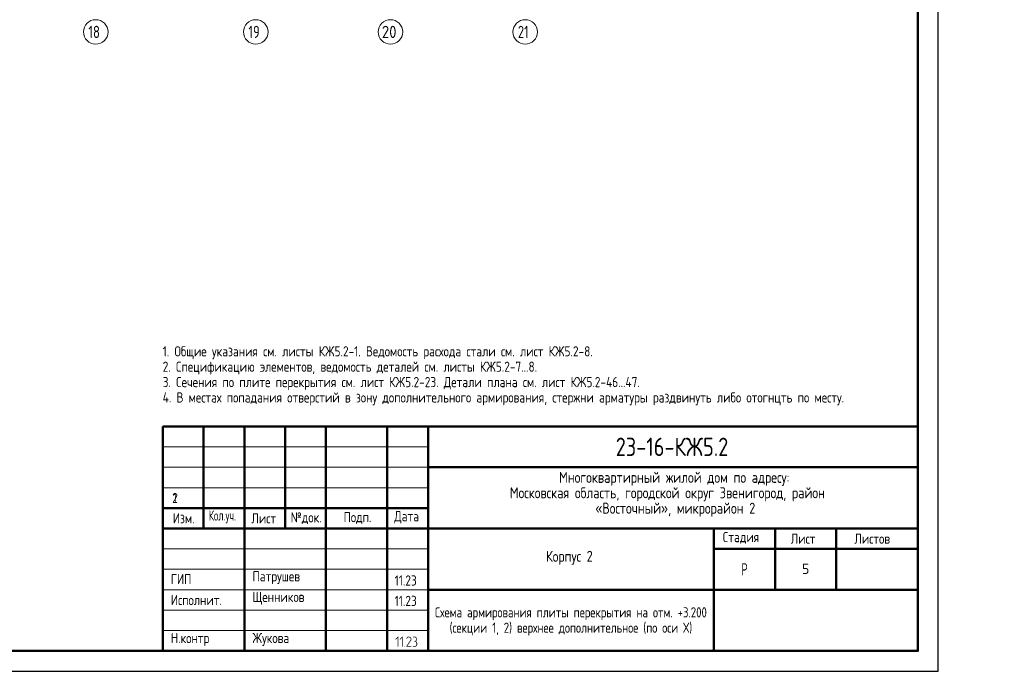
# Model space of a CAD drawing. Header units: millimetres. Extents: x 0 to 61017, y 0 to 42000.
# Tile 22 of 30: x 36897 to 61017, y 0 to 15970. Entities that reach past the tile are written whole.
import ezdxf

# ---------------------------------------------------------------- set-up
doc = ezdxf.new("R2010")
doc.units = ezdxf.units.MM
doc.linetypes.add('______5', pattern=[1100, 800, -100, 100, -100])
doc.layers.add('Standard', color=7, linetype='Continuous', lineweight=25)
doc.layers.add('Оси', color=40, linetype='______5', lineweight=18)
doc.styles.add('GOST 2.304-81', font='txt')
doc.styles.add('ISOCPEUR', font='txt')

msp = doc.modelspace()

# ---------------------------------------------------------------- hatches: boundary and pattern name
at = {"layer": 'Standard', "linetype": 'Continuous', "lineweight": 25, "transparency": 33554687}
for points in [[(46172, 610), (46172, 609), (46172, 608), (46172, 607), (46171, 606), (46171, 605), (46171, 605), (46170, 604), (46169, 603), (46168, 602), (46167, 602), (46165, 601), (46163, 601), (46163, 601), (46162, 601), (46161, 601), (46161, 602), (46160, 602), (46159, 602), (46158, 603), (46157, 603), (46156, 604), (46156, 605), (46155, 605), (46155, 606), (46155, 607), (46154, 608), (46154, 609), (46154, 610), (46154, 820), (46116, 782), (46115, 780), (46113, 780), (46112, 779), (46110, 779), (46108, 779), (46107, 780), (46105, 780), (46104, 782), (46102, 783), (46102, 785), (46101, 786), (46101, 788), (46101, 788), (46101, 789), (46101, 790), (46102, 790), (46102, 791), (46102, 792), (46103, 793), (46104, 794), (46157, 848), (46158, 849), (46160, 849), (46161, 850), (46163, 850), (46165, 850), (46166, 849), (46168, 849), (46169, 848), (46170, 847), (46170, 846), (46171, 846), (46171, 845), (46172, 844), (46172, 843), (46172, 842), (46172, 841)], [(46279, 610), (46279, 609), (46278, 608), (46278, 607), (46278, 606), (46278, 605), (46277, 605), (46277, 604), (46276, 603), (46275, 602), (46273, 602), (46272, 601), (46270, 601), (46269, 601), (46269, 601), (46268, 601), (46267, 602), (46266, 602), (46265, 602), (46265, 603), (46263, 603), (46263, 604), (46262, 605), (46262, 605), (46261, 606), (46261, 607), (46261, 608), (46261, 609), (46261, 610), (46261, 820), (46223, 782), (46221, 780), (46220, 780), (46218, 779), (46217, 779), (46215, 779), (46213, 780), (46212, 780), (46210, 782), (46209, 783), (46208, 785), (46208, 786), (46208, 788), (46208, 788), (46208, 789), (46208, 790), (46208, 790), (46209, 791), (46209, 792), (46210, 793), (46210, 794), (46263, 848), (46265, 849), (46266, 849), (46268, 850), (46269, 850), (46271, 850), (46273, 849), (46274, 849), (46276, 848), (46276, 847), (46277, 846), (46277, 846), (46278, 845), (46278, 844), (46278, 843), (46279, 842), (46279, 841)], [(46482, 601), (46376, 601), (46375, 601), (46373, 602), (46371, 603), (46370, 604), (46369, 606), (46368, 607), (46367, 609), (46367, 611), (46367, 612), (46368, 613), (46368, 614), (46369, 615), (46466, 763), (46470, 770), (46473, 776), (46474, 779), (46474, 782), (46475, 786), (46475, 789), (46475, 791), (46475, 793), (46474, 795), (46474, 798), (46473, 800), (46473, 802), (46472, 804), (46471, 805), (46470, 807), (46469, 809), (46468, 811), (46467, 813), (46465, 814), (46464, 816), (46462, 818), (46460, 819), (46459, 821), (46457, 822), (46455, 823), (46453, 824), (46451, 826), (46449, 827), (46447, 828), (46445, 828), (46443, 829), (46441, 830), (46439, 831), (46436, 831), (46434, 831), (46432, 832), (46430, 832), (46428, 832), (46424, 832), (46421, 831), (46418, 831), (46416, 830), (46413, 829), (46410, 828), (46407, 827), (46405, 825), (46402, 823), (46400, 821), (46397, 819), (46395, 816), (46393, 813), (46391, 809), (46389, 806), (46388, 802), (46387, 800), (46386, 799), (46385, 798), (46384, 798), (46384, 797), (46382, 797), (46381, 796), (46380, 796), (46378, 796), (46376, 797), (46374, 797), (46373, 798), (46372, 799), (46372, 800), (46371, 800), (46371, 801), (46371, 802), (46370, 803), (46370, 804), (46370, 805), (46371, 808), (46372, 811), (46373, 813), (46374, 816), (46375, 818), (46376, 820), (46378, 823), (46379, 825), (46380, 827), (46382, 829), (46383, 831), (46385, 832), (46387, 834), (46388, 836), (46390, 837), (46392, 839), (46394, 840), (46398, 843), (46401, 844), (46405, 846), (46409, 848), (46413, 849), (46418, 849), (46422, 850), (46427, 850), (46430, 850), (46433, 850), (46436, 849), (46439, 849), (46442, 848), (46445, 848), (46448, 847), (46451, 846), (46454, 845), (46456, 843), (46459, 842), (46462, 840), (46464, 839), (46467, 837), (46470, 835), (46472, 833), (46475, 830), (46477, 828), (46479, 825), (46481, 823), (46483, 820), (46485, 818), (46487, 815), (46488, 812), (46489, 810), (46490, 807), (46491, 804), (46492, 801), (46492, 798), (46493, 795), (46493, 792), (46493, 789), (46493, 784), (46492, 780), (46492, 776), (46490, 772), (46490, 770), (46489, 767), (46488, 765), (46487, 763), (46486, 760), (46484, 758), (46483, 755), (46481, 753), (46393, 619), (46482, 619), (46484, 619), (46486, 618), (46487, 618), (46488, 616), (46490, 615), (46491, 613), (46491, 612), (46491, 610), (46491, 609), (46491, 607), (46490, 606), (46489, 604), (46488, 603), (46488, 603), (46487, 602), (46486, 602), (46485, 602), (46484, 601), (46483, 601)], [(46605, 737), (46608, 736), (46611, 734), (46614, 732), (46616, 730), (46619, 727), (46621, 724), (46623, 722), (46625, 718), (46627, 715), (46629, 712), (46630, 708), (46632, 705), (46633, 701), (46633, 697), (46634, 694), (46634, 690), (46634, 655), (46634, 652), (46633, 649), (46633, 646), (46633, 644), (46632, 641), (46631, 639), (46631, 636), (46630, 634), (46629, 632), (46627, 629), (46626, 627), (46625, 625), (46623, 623), (46622, 621), (46620, 619), (46618, 617), (46616, 615), (46614, 613), (46612, 611), (46610, 610), (46608, 609), (46605, 607), (46603, 606), (46601, 605), (46598, 604), (46596, 603), (46594, 603), (46591, 602), (46588, 602), (46586, 602), (46583, 601), (46580, 601), (46536, 601), (46534, 601), (46532, 602), (46531, 603), (46529, 604), (46528, 605), (46528, 607), (46527, 608), (46527, 610), (46527, 611), (46528, 613), (46528, 614), (46529, 616), (46530, 616), (46530, 617), (46531, 618), (46532, 618), (46533, 619), (46534, 619), (46535, 619), (46536, 619), (46580, 619), (46584, 619), (46588, 620), (46591, 620), (46594, 622), (46597, 623), (46600, 625), (46603, 627), (46606, 629), (46608, 632), (46610, 635), (46612, 638), (46613, 641), (46615, 644), (46615, 647), (46616, 651), (46616, 655), (46616, 690), (46616, 694), (46615, 697), (46615, 701), (46613, 704), (46612, 707), (46610, 710), (46608, 713), (46606, 715), (46603, 718), (46600, 720), (46597, 722), (46594, 723), (46591, 724), (46588, 725), (46584, 726), (46580, 726), (46571, 726), (46569, 726), (46568, 726), (46566, 727), (46565, 728), (46564, 730), (46563, 731), (46563, 733), (46563, 735), (46563, 736), (46563, 737), (46564, 738), (46565, 740), (46565, 741), (46566, 742), (46567, 742), (46567, 743), (46568, 743), (46569, 743), (46570, 743), (46571, 743), (46575, 743), (46579, 744), (46582, 745), (46585, 746), (46588, 747), (46591, 749), (46594, 751), (46597, 754), (46599, 756), (46601, 759), (46603, 762), (46604, 765), (46606, 768), (46606, 772), (46607, 775), (46607, 779), (46607, 797), (46607, 800), (46606, 804), (46606, 807), (46604, 810), (46603, 814), (46601, 816), (46599, 819), (46597, 822), (46594, 824), (46591, 826), (46588, 828), (46585, 830), (46582, 831), (46579, 832), (46575, 832), (46571, 832), (46536, 832), (46534, 832), (46532, 833), (46531, 834), (46529, 835), (46528, 836), (46528, 838), (46527, 839), (46527, 841), (46527, 842), (46528, 844), (46528, 845), (46529, 847), (46530, 847), (46530, 848), (46531, 849), (46532, 849), (46533, 850), (46534, 850), (46535, 850), (46536, 850), (46571, 850), (46574, 850), (46577, 850), (46580, 849), (46582, 849), (46585, 849), (46587, 848), (46590, 847), (46592, 846), (46594, 845), (46597, 844), (46599, 843), (46601, 841), (46603, 840), (46605, 838), (46607, 836), (46609, 835), (46611, 833), (46613, 831), (46614, 829), (46616, 826), (46617, 824), (46619, 822), (46620, 820), (46621, 817), (46622, 815), (46622, 812), (46623, 810), (46624, 807), (46624, 805), (46624, 802), (46625, 799), (46625, 797), (46625, 779), (46625, 773), (46625, 772), (46625, 771), (46625, 770), (46624, 770), (46624, 768), (46624, 767), (46623, 767), (46623, 766), (46623, 764), (46622, 761), (46621, 759), (46620, 756), (46618, 753), (46617, 751), (46615, 749), (46614, 746), (46612, 744), (46610, 742), (46608, 740)], [(46323, 619), (46324, 619), (46326, 618), (46327, 618), (46329, 616), (46330, 615), (46331, 613), (46332, 612), (46332, 610), (46332, 609), (46331, 607), (46330, 606), (46329, 604), (46329, 603), (46328, 603), (46327, 602), (46327, 602), (46326, 602), (46325, 601), (46324, 601), (46323, 601), (46321, 601), (46319, 602), (46317, 603), (46316, 604), (46315, 605), (46314, 607), (46314, 608), (46314, 610), (46314, 611), (46314, 613), (46315, 614), (46316, 616), (46317, 616), (46317, 617), (46318, 618), (46319, 618), (46320, 619), (46321, 619), (46322, 619)]]:
    msp.add_hatch(color=7, dxfattribs=at).paths.add_polyline_path(points, flags=16)

# ---------------------------------------------------------------- linework, layer by layer
at = {"layer": 'Standard', "color": 7, "linetype": 'Continuous', "lineweight": 50, "transparency": 33554687}
for p, q in [((40400, 500), (40400, 6000)), ((40400, 6000), (58900, 6000)), ((41400, 3500), (41400, 6000)), ((42400, 500), (42400, 6000)), ((43400, 3500), (43400, 6000)), ((44400, 500), (44400, 6000)), ((45900, 500), (45900, 6000)), ((46900, 500), (46900, 6000)), ((46900, 5000), (58900, 5000)), ((40400, 4000), (46900, 4000)), ((40400, 4000), (46900, 4000)), ((40400, 3500), (46900, 3500)), ((40400, 3500), (46900, 3500)), ((46900, 3500), (58900, 3500)), ((53900, 2000), (53900, 3500)), ((55400, 2000), (55400, 3500)), ((56900, 2000), (56900, 3500)), ((53900, 3000), (58900, 3000)), ((46900, 2000), (58900, 2000)), ((53900, 500), (53900, 2000)), ((53900, 500), (53900, 2000))]:
    msp.add_line(p, q, dxfattribs=at)
at = {"layer": 'Standard', "color": 7, "linetype": 'Continuous', "lineweight": 25, "transparency": 33554687}
for p, q in [((58900, 500), (58900, 6000)), ((40400, 500), (58900, 500)), ((40400, 500), (58900, 500)), ((40400, 500), (58900, 500))]:
    msp.add_line(p, q, dxfattribs=at)
at = {"layer": 'Standard', "color": 7, "linetype": 'Continuous', "lineweight": 13, "transparency": 33554687}
for p, q in [((40400, 5500), (46900, 5500)), ((40400, 5000), (46900, 5000)), ((40400, 4500), (46900, 4500)), ((40400, 3000), (46900, 3000)), ((40400, 2500), (46900, 2500)), ((40400, 2500), (46900, 2500)), ((40400, 2000), (46900, 2000)), ((40400, 2000), (46900, 2000)), ((40400, 1500), (46900, 1500)), ((40400, 1000), (46900, 1000))]:
    msp.add_line(p, q, dxfattribs=at)
msp.add_lwpolyline([(0, 0), (59400, 0), (59400, 42000), (0, 42000), (0, 0)], close=True, dxfattribs=at)
for points in [[(0, 42000), (0, 0), (59400, 0), (59400, 42000), (0, 42000)], [(59400, 42000), (0, 42000), (0, 0), (59400, 0), (59400, 42000)], [(59400, 42000), (0, 42000), (0, 0), (59400, 0), (59400, 42000)]]:
    msp.add_lwpolyline(points, dxfattribs=at)
at = {"layer": 'Standard', "color": 7, "linetype": 'Continuous', "lineweight": 25, "transparency": 33554687}
for points in [[(0, 42000), (0, 0), (59400, 0), (59400, 42000), (0, 42000)], [(58900, 6000), (40400, 6000), (40400, 500), (58900, 500), (58900, 6000)]]:
    msp.add_lwpolyline(points, dxfattribs=at)
at = {"layer": 'Standard', "color": 7, "linetype": 'Continuous', "lineweight": 50, "transparency": 33554687}
msp.add_lwpolyline([(2000, 41500), (58900, 41500), (58900, 500), (2000, 500), (2000, 41500)], close=True, dxfattribs=at)
at = {"layer": 'Оси', "color": 7, "linetype": 'Continuous', "lineweight": 13, "transparency": 33554687}
for centre in [(38760, 15670), (42680, 15670), (45980, 15670), (49280, 15670)]:
    msp.add_circle(centre, 300, dxfattribs=at)

# ---------------------------------------------------------------- texts
at = {"layer": 'Standard', "color": 7, "linetype": 'Continuous', "lineweight": 25, "transparency": 33554687}
for s, insert, char_height, width, attachment_point, style in [('\\W0.75;21', (49100, 15520), 300, 472.29, 7, 'ISOCPEUR'), ('Многоквартирный\\~жилой\\~дом\\~по\\~адресу:\\~', (50110, 4545), 270, 5717.07, 7, 'GOST 2.304-81'), ('\\A1;{\\fGOST 2.304-81|i0|b0;\\H250.000000;\\W1.000000;\\C7;2}\\P', (40702, 4375), 250, 283.33, 2, 'GOST 2.304-81'), ('1', (40648, 4125), 250, 231.56, 7, 'GOST 2.304-81'), ('Московская\\~область,\\~городской\\~округ\\~Звенигород,\\~район\\~', (48904, 4167), 270, 8136.21, 7, 'GOST 2.304-81'), ('«Восточный»,\\~микрорайон\\~2', (50997, 3789), 270, 3952.82, 7, 'GOST 2.304-81'), ('Изм.', (40648, 3625), 250, 631.15, 7, 'GOST 2.304-81'), ('\\W0.83;Кол.уч.', (41527, 3625), 250, 799.96, 7, 'GOST 2.304-81'), ('Лист', (42571, 3625), 250, 782.23, 7, 'GOST 2.304-81'), ('№док.', (43535, 3607), 250, 853.39, 7, 'GOST 2.304-81'), ('Подп.', (44831, 3614), 250, 764.53, 7, 'GOST 2.304-81'), ('Дата', (46073, 3625), 250, 782.22, 7, 'GOST 2.304-81'), ('Стадия', (54121, 3125), 250, 1031.11, 7, 'GOST 2.304-81'), ('Лист', (55784, 3125), 250, 782.22, 7, 'GOST 2.304-81'), ('Листов', (57343, 3125), 250, 1066.5, 7, 'GOST 2.304-81'), ('Корпус\\~2', (49788, 2610), 270, 1362.87, 7, 'GOST 2.304-81'), ('ГИП', (40600, 2137), 250, 586.8, 7, 'GOST 2.304-81'), ('Патрушев', (42600, 2137), 250, 1386.36, 7, 'GOST 2.304-81'), ('11.23', (46083, 2101), 250, 693.37, 7, 'GOST 2.304-81'), ('\\W0.77;Р', (54577, 2350), 300, 262.92, 7, 'GOST 2.304-81'), ('Исполнит.', (40600, 1622), 250, 1386.36, 7, 'GOST 2.304-81'), ('Щенников', (42600, 1631), 250, 1333.08, 7, 'GOST 2.304-81'), ('11.23', (46083, 1601), 250, 693.37, 7, 'GOST 2.304-81'), ('Н.контр', (40600, 622), 250, 1102.08, 7, 'GOST 2.304-81'), ('Жукова', (42600, 622), 250, 1031.11, 7, 'GOST 2.304-81')]:
    msp.add_mtext(s, dxfattribs=dict(at, insert=insert, char_height=char_height, width=width, attachment_point=attachment_point, style=style))
at = {"layer": 'Standard', "color": 7, "linetype": 'Continuous', "lineweight": 13, "transparency": 33554687, "insert": (40400, 7967), "char_height": 250, "width": 20566.88, "attachment_point": 1, "line_spacing_factor": 0.903614}
msp.add_mtext('\\A1;{\\fGOST 2.304-81|i0|b0;\\H250.000000;\\W1.000000;\\C7;1. Общие указания см. листы КЖ5.2-1. Ведомость расхода стали см. лист КЖ5.2-8.}\\P{\\fGOST 2.304-81|i0|b0;\\H250.000000;\\W1.000000;\\C7;2. Спецификацию элементов, ведомость деталей см. листы КЖ5.2-7...8.}\\P{\\fGOST 2.304-81|i0|b0;\\H250.000000;\\W1.000000;\\C7;3. Сечения по плите перекрытия см. лист КЖ5.2-23. Детали плана см. лист КЖ5.2-46...47.}\\P{\\fGOST 2.304-81|i0|b0;\\H250.000000;\\W1.000000;\\C7;4. В местах попадания отверстий в зону дополнительного армирования, стержни арматуры раздвинуть либо отогнцть по месту.}\\P', dxfattribs=at)
at = {"layer": 'Standard', "color": 7, "linetype": 'Continuous', "lineweight": 50, "transparency": 33554687, "insert": (51498, 5275), "char_height": 450, "width": 3038.67, "attachment_point": 7, "style": 'GOST 2.304-81'}
msp.add_mtext('23-16-КЖ5.2', dxfattribs=at)
at = {"layer": 'Standard', "color": 7, "linetype": 'Continuous', "lineweight": 13, "transparency": 33554687, "insert": (56150, 2510), "char_height": 250, "width": 272.22, "attachment_point": 5, "style": 'ISOCPEUR'}
msp.add_mtext('\\A1;{\\fISOCPEUR|i0|b0;\\H250.000000;\\W1.000000;\\C7;5}\\P', dxfattribs=at)
at = {"layer": 'Standard', "color": 7, "linetype": 'Continuous', "lineweight": 25, "transparency": 33554687, "insert": (50400, 1571), "char_height": 250, "width": 8087.5, "attachment_point": 2, "line_spacing_factor": 0.903614}
msp.add_mtext('\\A1;{\\fGOST 2.304-81|i0|b0;\\H250.000000;\\W0.952381;\\C7;Схема армирования плиты перекрытия на отм. +3.200}\\P{\\fGOST 2.304-81|i0|b0;\\H250.000000;\\W0.952381;\\C7;(секции 1, 2) верхнее дополнительное (по оси Х)}\\P', dxfattribs=at)
at = {"layer": 'Оси', "color": 7, "linetype": 'Continuous', "lineweight": 25, "transparency": 33554687, "char_height": 300, "attachment_point": 7, "style": 'ISOCPEUR'}
for s, insert, width in [('\\W0.75;18', (38580, 15520), 472.29), ('\\W0.75;19', (42500, 15520), 472.29), ('\\W0.87;20', (45770, 15520), 550.82)]:
    msp.add_mtext(s, dxfattribs=dict(at, insert=insert, width=width))

doc.saveas('drawing.dxf')
